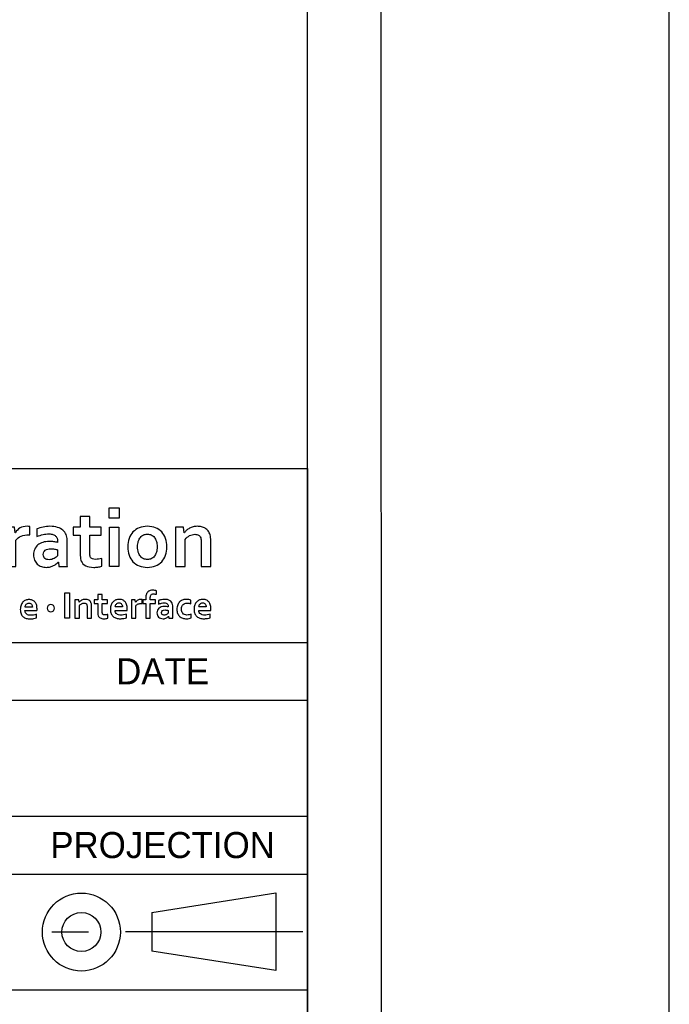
# Model space of a CAD drawing. Header units: inches. Extents: x 0 to 23.4, y 0 to 16.5.
# Tile 16 of 18: x 21.6 to 23.4, y 1.9 to 4.6. Entities that reach past the tile are written whole.
import ezdxf

# ---------------------------------------------------------------- set-up
doc = ezdxf.new("R2010")
doc.units = ezdxf.units.IN
doc.header["$LTSCALE"] = 1.28622
doc.header["$MEASUREMENT"] = 0
doc.linetypes.add('CENTER', pattern=[0.6, 0.375, -0.075, 0.075, -0.075])
doc.layers.add('MIO-CMT0A_-FORMAT', color=7, linetype='CONTINUOUS')
doc.styles.add('TEXTSTYLE_2', font='gothic.ttf')

# ---------------------------------------------------------------- blocks, each defined once
blk = doc.blocks.new('216_BL0', base_point=(22.0067, 2.1258))
at = {"layer": 'MIO-CMT0A_-FORMAT', "color": 1, "linetype": 'CONTINUOUS'}
for p, q in [((21.9782, 2.1787), (22.3157, 2.2321)), ((22.3157, 2.2321), (22.3157, 2.0214)), ((21.9782, 2.1787), (21.9782, 2.0733)), ((22.3157, 2.0214), (21.9782, 2.0733))]:
    blk.add_line(p, q, dxfattribs=at)
at = {"layer": 'MIO-CMT0A_-FORMAT', "color": 2, "linetype": 'CENTER'}
blk.add_line((22.3891, 2.1265), (21.6243, 2.1253), dxfattribs=at)
at = {"layer": 'MIO-CMT0A_-FORMAT', "color": 2, "linetype": 'CONTINUOUS'}
for radius in [0.106, 0.053]:
    blk.add_circle((21.7871, 2.1256), radius, dxfattribs=at)
blk = doc.blocks.new('M2I_CORP_CI_01_BL1', base_point=(21.2086, 3.1451))
at = {"layer": 'MIO-CMT0A_-FORMAT', "color": 7, "linetype": 'CONTINUOUS'}
for p, q in [((21.8627, 3.2788), (21.89, 3.2788)), ((21.8627, 3.2506), (21.8627, 3.2788)), ((21.89, 3.2788), (21.89, 3.2506)), ((21.89, 3.2506), (21.8627, 3.2506)), ((21.8634, 3.2264), (21.8893, 3.2264)), ((21.8634, 3.12), (21.8634, 3.2264)), ((21.8893, 3.2264), (21.8893, 3.12)), ((21.8893, 3.12), (21.8634, 3.12)), ((21.7418, 2.979), (21.7418, 3.0483)), ((21.7418, 3.0483), (21.7545, 3.0483)), ((21.7545, 3.0483), (21.7545, 2.979)), ((21.7545, 2.979), (21.7418, 2.979))]:
    blk.add_line(p, q, dxfattribs=at)
for points, knots in [([(21.8423, 3.1201), (21.8395, 3.1193), (21.836, 3.1186), (21.8319, 3.118), (21.8279, 3.1175), (21.8241, 3.1173), (21.8205, 3.1173), (21.8117, 3.1173), (21.8044, 3.1187), (21.7987, 3.1215), (21.793, 3.1244), (21.789, 3.1286), (21.7867, 3.1341), (21.785, 3.1379), (21.7841, 3.1432), (21.7841, 3.1498), (21.7841, 3.1498), (21.7841, 3.2049), (21.7841, 3.2049), (21.7841, 3.2049), (21.7643, 3.2049), (21.7643, 3.2049), (21.7643, 3.2049), (21.7643, 3.2264), (21.7643, 3.2264), (21.7643, 3.2264), (21.7841, 3.2264), (21.7841, 3.2264), (21.7841, 3.2264), (21.7841, 3.256), (21.7841, 3.256), (21.7841, 3.256), (21.8101, 3.256), (21.8101, 3.256), (21.8101, 3.256), (21.8101, 3.2264), (21.8101, 3.2264), (21.8101, 3.2264), (21.8408, 3.2264), (21.8408, 3.2264), (21.8408, 3.2264), (21.8408, 3.2049), (21.8408, 3.2049), (21.8408, 3.2049), (21.8101, 3.2049), (21.8101, 3.2049), (21.8101, 3.2049), (21.8101, 3.1532), (21.8101, 3.1532), (21.8101, 3.1491), (21.8108, 3.1461), (21.812, 3.1441), (21.8142, 3.1408), (21.8186, 3.1391), (21.825, 3.1391), (21.8281, 3.1391), (21.831, 3.1394), (21.834, 3.1399), (21.8369, 3.1403), (21.8397, 3.1408), (21.8423, 3.1415), (21.8423, 3.1415), (21.8423, 3.1201), (21.8423, 3.1201)], [0, 0, 0, 0, 1, 1, 1, 2, 2, 2, 3, 3, 3, 4, 4, 4, 5, 5, 5, 6, 6, 6, 7, 7, 7, 8, 8, 8, 9, 9, 9, 10, 10, 10, 11, 11, 11, 12, 12, 12, 13, 13, 13, 14, 14, 14, 15, 15, 15, 16, 16, 16, 17, 17, 17, 18, 18, 18, 19, 19, 19, 20, 20, 20, 21, 21, 21, 21]), ([(21.6465, 3.2057), (21.6465, 3.2057), (21.6443, 3.2057), (21.6443, 3.2057), (21.6363, 3.2057), (21.6293, 3.2045), (21.6232, 3.2022), (21.6172, 3.1998), (21.6126, 3.1961), (21.6092, 3.1913), (21.6092, 3.1913), (21.6092, 3.12), (21.6092, 3.12), (21.6092, 3.12), (21.5832, 3.12), (21.5832, 3.12), (21.5832, 3.12), (21.5832, 3.2264), (21.5832, 3.2264), (21.5832, 3.2264), (21.6048, 3.2264), (21.6048, 3.2264), (21.6048, 3.2264), (21.6072, 3.2116), (21.6072, 3.2116), (21.6072, 3.2116), (21.6076, 3.2116), (21.6076, 3.2116), (21.6107, 3.2169), (21.6149, 3.2211), (21.6202, 3.2244), (21.6256, 3.2273), (21.6322, 3.2289), (21.6397, 3.2289), (21.6423, 3.2289), (21.6446, 3.2287), (21.6465, 3.2284), (21.6465, 3.2284), (21.6465, 3.2057), (21.6465, 3.2057)], [0, 0, 0, 0, 1, 1, 1, 2, 2, 2, 3, 3, 3, 4, 4, 4, 5, 5, 5, 6, 6, 6, 7, 7, 7, 8, 8, 8, 9, 9, 9, 10, 10, 10, 11, 11, 11, 12, 12, 12, 13, 13, 13, 13]), ([(21.7244, 3.1313), (21.7244, 3.1313), (21.7239, 3.1313), (21.7239, 3.1313), (21.7224, 3.1297), (21.7207, 3.1281), (21.7187, 3.1265), (21.7166, 3.1249), (21.7143, 3.1235), (21.7116, 3.1221), (21.709, 3.1206), (21.706, 3.1194), (21.7029, 3.1186), (21.6996, 3.1177), (21.6962, 3.1173), (21.6924, 3.1173), (21.6874, 3.1173), (21.6827, 3.118), (21.6783, 3.1195), (21.6738, 3.1212), (21.6701, 3.1235), (21.6669, 3.1264), (21.6639, 3.1293), (21.6614, 3.1329), (21.6596, 3.1371), (21.6578, 3.1413), (21.6569, 3.1461), (21.6569, 3.1513), (21.6569, 3.157), (21.6579, 3.1622), (21.66, 3.1665), (21.6621, 3.1712), (21.6649, 3.175), (21.6687, 3.1781), (21.6724, 3.1813), (21.6769, 3.1837), (21.6821, 3.1853), (21.6873, 3.187), (21.6931, 3.1877), (21.6993, 3.1877), (21.7039, 3.1877), (21.7082, 3.1875), (21.712, 3.1869), (21.7159, 3.1864), (21.7193, 3.1857), (21.7222, 3.1849), (21.7222, 3.1849), (21.7222, 3.1891), (21.7222, 3.1891), (21.7222, 3.1916), (21.7218, 3.194), (21.721, 3.1963), (21.7202, 3.1986), (21.7188, 3.2006), (21.7169, 3.2025), (21.7151, 3.2042), (21.7127, 3.2057), (21.7097, 3.2068), (21.7066, 3.2077), (21.703, 3.2083), (21.6987, 3.2083), (21.6934, 3.2083), (21.6882, 3.2077), (21.6829, 3.2065), (21.6776, 3.2054), (21.6719, 3.2036), (21.6657, 3.2013), (21.6657, 3.2013), (21.6657, 3.2216), (21.6657, 3.2216), (21.6711, 3.2239), (21.6768, 3.2257), (21.6827, 3.227), (21.6887, 3.2282), (21.6951, 3.2289), (21.7016, 3.2289), (21.7094, 3.2289), (21.7162, 3.228), (21.722, 3.2261), (21.7278, 3.2243), (21.7327, 3.2216), (21.7366, 3.2182), (21.7405, 3.2149), (21.7434, 3.211), (21.7454, 3.2065), (21.7473, 3.2018), (21.7482, 3.197), (21.7482, 3.1916), (21.7482, 3.1916), (21.7482, 3.1516), (21.7482, 3.1516), (21.7482, 3.1445), (21.7483, 3.1386), (21.7485, 3.1335), (21.7486, 3.1285), (21.7488, 3.124), (21.7489, 3.12), (21.7489, 3.12), (21.7255, 3.12), (21.7255, 3.12), (21.7255, 3.12), (21.7244, 3.1313), (21.7244, 3.1313)], [0, 0, 0, 0, 1, 1, 1, 2, 2, 2, 3, 3, 3, 4, 4, 4, 5, 5, 5, 6, 6, 6, 7, 7, 7, 8, 8, 8, 9, 9, 9, 10, 10, 10, 11, 11, 11, 12, 12, 12, 13, 13, 13, 14, 14, 14, 15, 15, 15, 16, 16, 16, 17, 17, 17, 18, 18, 18, 19, 19, 19, 20, 20, 20, 21, 21, 21, 22, 22, 22, 23, 23, 23, 24, 24, 24, 25, 25, 25, 26, 26, 26, 27, 27, 27, 28, 28, 28, 29, 29, 29, 30, 30, 30, 31, 31, 31, 32, 32, 32, 33, 33, 33, 34, 34, 34, 34]), ([(22.0198, 3.1732), (22.0198, 3.1648), (22.0186, 3.1572), (22.0161, 3.1503), (22.0136, 3.1434), (22.0102, 3.1375), (22.0055, 3.1326), (22.0009, 3.1278), (21.9953, 3.124), (21.9886, 3.1213), (21.9821, 3.1186), (21.9747, 3.1173), (21.9666, 3.1173), (21.9582, 3.1173), (21.9508, 3.1186), (21.9441, 3.1213), (21.9375, 3.124), (21.932, 3.1278), (21.9273, 3.1326), (21.9227, 3.1375), (21.9191, 3.1434), (21.9168, 3.1503), (21.9143, 3.1572), (21.9131, 3.1648), (21.9131, 3.1732), (21.9131, 3.1815), (21.9143, 3.1891), (21.9168, 3.196), (21.9193, 3.2028), (21.9228, 3.2087), (21.9274, 3.2135), (21.9321, 3.2185), (21.9377, 3.2222), (21.9443, 3.225), (21.9509, 3.2276), (21.9582, 3.2289), (21.9664, 3.2289), (21.9747, 3.2289), (21.9822, 3.2276), (21.9888, 3.225), (21.9954, 3.2222), (22.001, 3.2185), (22.0057, 3.2135), (22.0102, 3.2087), (22.0137, 3.2028), (22.0162, 3.196), (22.0187, 3.1891), (22.0198, 3.1815), (22.0198, 3.1732)], [0, 0, 0, 0, 1, 1, 1, 2, 2, 2, 3, 3, 3, 4, 4, 4, 5, 5, 5, 6, 6, 6, 7, 7, 7, 8, 8, 8, 9, 9, 9, 10, 10, 10, 11, 11, 11, 12, 12, 12, 13, 13, 13, 14, 14, 14, 15, 15, 15, 16, 16, 16, 16]), ([(22.0668, 3.2116), (22.0668, 3.2116), (22.0673, 3.2116), (22.0673, 3.2116), (22.0688, 3.2136), (22.0707, 3.2159), (22.0731, 3.218), (22.0754, 3.2201), (22.0781, 3.2219), (22.0811, 3.2236), (22.0841, 3.2252), (22.0874, 3.2265), (22.0911, 3.2275), (22.0947, 3.2284), (22.0986, 3.2289), (22.1026, 3.2289), (22.1066, 3.2289), (22.1102, 3.2284), (22.1139, 3.2276), (22.1175, 3.2268), (22.1208, 3.2253), (22.1237, 3.2235), (22.1267, 3.2216), (22.1294, 3.2192), (22.1317, 3.2163), (22.1341, 3.2133), (22.1359, 3.2098), (22.1371, 3.2057), (22.1379, 3.2035), (22.1384, 3.2009), (22.1386, 3.1983), (22.1389, 3.1956), (22.1391, 3.1925), (22.1391, 3.189), (22.1391, 3.189), (22.1391, 3.12), (22.1391, 3.12), (22.1391, 3.12), (22.113, 3.12), (22.113, 3.12), (22.113, 3.12), (22.113, 3.185), (22.113, 3.185), (22.113, 3.1877), (22.1129, 3.1902), (22.1127, 3.1924), (22.1125, 3.1943), (22.112, 3.1961), (22.1115, 3.1976), (22.1101, 3.201), (22.1082, 3.2035), (22.1055, 3.2049), (22.1029, 3.2064), (22.0996, 3.2071), (22.0958, 3.2071), (22.0907, 3.2071), (22.0859, 3.2058), (22.0813, 3.2036), (22.0766, 3.2012), (22.0725, 3.1977), (22.0689, 3.1932), (22.0689, 3.1932), (22.0689, 3.12), (22.0689, 3.12), (22.0689, 3.12), (22.043, 3.12), (22.043, 3.12), (22.043, 3.12), (22.043, 3.2264), (22.043, 3.2264), (22.043, 3.2264), (22.0644, 3.2264), (22.0644, 3.2264), (22.0644, 3.2264), (22.0668, 3.2116), (22.0668, 3.2116)], [0, 0, 0, 0, 1, 1, 1, 2, 2, 2, 3, 3, 3, 4, 4, 4, 5, 5, 5, 6, 6, 6, 7, 7, 7, 8, 8, 8, 9, 9, 9, 10, 10, 10, 11, 11, 11, 12, 12, 12, 13, 13, 13, 14, 14, 14, 15, 15, 15, 16, 16, 16, 17, 17, 17, 18, 18, 18, 19, 19, 19, 20, 20, 20, 21, 21, 21, 22, 22, 22, 23, 23, 23, 24, 24, 24, 25, 25, 25, 25]), ([(21.993, 3.1732), (21.993, 3.1787), (21.9924, 3.1837), (21.991, 3.188), (21.9897, 3.1924), (21.9879, 3.196), (21.9856, 3.1989), (21.9832, 3.2018), (21.9804, 3.204), (21.9771, 3.2055), (21.9738, 3.2069), (21.9702, 3.2076), (21.9664, 3.2076), (21.9625, 3.2076), (21.9591, 3.2069), (21.9558, 3.2055), (21.9525, 3.204), (21.9497, 3.2018), (21.9474, 3.1989), (21.9451, 3.196), (21.9432, 3.1924), (21.9419, 3.188), (21.9406, 3.1837), (21.9399, 3.1787), (21.9399, 3.1732), (21.9399, 3.1675), (21.9406, 3.1625), (21.9419, 3.1582), (21.9432, 3.1539), (21.9451, 3.1503), (21.9474, 3.1474), (21.9498, 3.1445), (21.9526, 3.1422), (21.9559, 3.1408), (21.9591, 3.1393), (21.9627, 3.1386), (21.9666, 3.1386), (21.9705, 3.1386), (21.974, 3.1393), (21.9772, 3.1408), (21.9805, 3.1422), (21.9832, 3.1445), (21.9856, 3.1474), (21.9879, 3.1503), (21.9897, 3.1539), (21.991, 3.1582), (21.9924, 3.1625), (21.993, 3.1675), (21.993, 3.1732)], [0, 0, 0, 0, 1, 1, 1, 2, 2, 2, 3, 3, 3, 4, 4, 4, 5, 5, 5, 6, 6, 6, 7, 7, 7, 8, 8, 8, 9, 9, 9, 10, 10, 10, 11, 11, 11, 12, 12, 12, 13, 13, 13, 14, 14, 14, 15, 15, 15, 16, 16, 16, 16]), ([(21.7222, 3.1653), (21.7197, 3.1658), (21.7169, 3.1664), (21.7137, 3.1669), (21.7105, 3.1674), (21.7073, 3.1677), (21.7039, 3.1677), (21.6976, 3.1677), (21.6926, 3.1663), (21.6889, 3.1638), (21.6851, 3.1613), (21.6833, 3.1575), (21.6833, 3.1522), (21.6833, 3.1498), (21.6837, 3.1477), (21.6846, 3.146), (21.6854, 3.1441), (21.6866, 3.1427), (21.688, 3.1415), (21.6895, 3.1403), (21.6911, 3.1395), (21.693, 3.1388), (21.6949, 3.1382), (21.6969, 3.1381), (21.6991, 3.1381), (21.7016, 3.1381), (21.7041, 3.1383), (21.7064, 3.139), (21.7088, 3.1397), (21.7109, 3.1407), (21.7129, 3.1416), (21.715, 3.1427), (21.7167, 3.1438), (21.7183, 3.1452), (21.7199, 3.1466), (21.7211, 3.1479), (21.7222, 3.149), (21.7222, 3.149), (21.7222, 3.1653), (21.7222, 3.1653)], [0, 0, 0, 0, 1, 1, 1, 2, 2, 2, 3, 3, 3, 4, 4, 4, 5, 5, 5, 6, 6, 6, 7, 7, 7, 8, 8, 8, 9, 9, 9, 10, 10, 10, 11, 11, 11, 12, 12, 12, 13, 13, 13, 13]), ([(21.9914, 3.044), (21.9901, 3.0443), (21.9887, 3.0446), (21.9872, 3.0448), (21.9858, 3.045), (21.9844, 3.0451), (21.9832, 3.0451), (21.9818, 3.0451), (21.9806, 3.045), (21.9795, 3.0447), (21.9784, 3.0443), (21.9775, 3.0438), (21.9767, 3.043), (21.9761, 3.0423), (21.9754, 3.0412), (21.9751, 3.04), (21.9747, 3.0389), (21.9745, 3.0374), (21.9745, 3.0357), (21.9745, 3.0357), (21.9745, 3.0291), (21.9745, 3.0291), (21.9745, 3.0291), (21.9885, 3.0291), (21.9885, 3.0291), (21.9885, 3.0291), (21.9885, 3.019), (21.9885, 3.019), (21.9885, 3.019), (21.9745, 3.019), (21.9745, 3.019), (21.9745, 3.019), (21.9745, 2.979), (21.9745, 2.979), (21.9745, 2.979), (21.9623, 2.979), (21.9623, 2.979), (21.9623, 2.979), (21.9623, 3.019), (21.9623, 3.019), (21.9623, 3.019), (21.9538, 3.019), (21.9538, 3.019), (21.9538, 3.019), (21.9538, 3.0291), (21.9538, 3.0291), (21.9538, 3.0291), (21.9623, 3.0291), (21.9623, 3.0291), (21.9623, 3.0291), (21.9623, 3.035), (21.9623, 3.035), (21.9623, 3.0385), (21.9628, 3.0416), (21.9637, 3.0442), (21.9647, 3.0466), (21.9661, 3.0489), (21.9678, 3.0504), (21.9696, 3.0521), (21.9717, 3.0532), (21.974, 3.054), (21.9765, 3.0548), (21.979, 3.0552), (21.9819, 3.0552), (21.9836, 3.0552), (21.9852, 3.055), (21.987, 3.0547), (21.9887, 3.0545), (21.9902, 3.0542), (21.9914, 3.0537), (21.9914, 3.0537), (21.9914, 3.044), (21.9914, 3.044)], [0, 0, 0, 0, 1, 1, 1, 2, 2, 2, 3, 3, 3, 4, 4, 4, 5, 5, 5, 6, 6, 6, 7, 7, 7, 8, 8, 8, 9, 9, 9, 10, 10, 10, 11, 11, 11, 12, 12, 12, 13, 13, 13, 14, 14, 14, 15, 15, 15, 16, 16, 16, 17, 17, 17, 18, 18, 18, 19, 19, 19, 20, 20, 20, 21, 21, 21, 22, 22, 22, 23, 23, 23, 24, 24, 24, 24]), ([(21.6493, 2.987), (21.6518, 2.987), (21.6542, 2.9873), (21.6568, 2.9877), (21.6594, 2.9882), (21.6621, 2.9889), (21.6647, 2.9898), (21.6647, 2.9898), (21.6647, 2.9799), (21.6647, 2.9799), (21.6631, 2.9793), (21.6607, 2.9787), (21.6574, 2.978), (21.6541, 2.9774), (21.6507, 2.9771), (21.6472, 2.9771), (21.6436, 2.9771), (21.6402, 2.9775), (21.6371, 2.9785), (21.6338, 2.9794), (21.631, 2.9809), (21.6287, 2.9829), (21.6263, 2.9849), (21.6244, 2.9875), (21.623, 2.9909), (21.6216, 2.9941), (21.6209, 2.9981), (21.6209, 3.0027), (21.6209, 3.0071), (21.6216, 3.0112), (21.6229, 3.0146), (21.6242, 3.018), (21.626, 3.0209), (21.6282, 3.0231), (21.6304, 3.0253), (21.633, 3.027), (21.6357, 3.0281), (21.6386, 3.0293), (21.6415, 3.0298), (21.6446, 3.0298), (21.6478, 3.0298), (21.6507, 3.0293), (21.6535, 3.0283), (21.656, 3.0274), (21.6583, 3.0259), (21.6603, 3.0238), (21.6623, 3.0218), (21.6637, 3.0191), (21.6648, 3.0159), (21.666, 3.0125), (21.6664, 3.0087), (21.6664, 3.0042), (21.6664, 3.0025), (21.6664, 3.001), (21.6663, 2.9997), (21.6663, 2.9997), (21.6334, 2.9997), (21.6334, 2.9997), (21.6336, 2.9975), (21.6341, 2.9956), (21.635, 2.9939), (21.6358, 2.9922), (21.637, 2.991), (21.6384, 2.9899), (21.6398, 2.9889), (21.6414, 2.9881), (21.6434, 2.9876), (21.6452, 2.9873), (21.6472, 2.987), (21.6493, 2.987)], [0, 0, 0, 0, 1, 1, 1, 2, 2, 2, 3, 3, 3, 4, 4, 4, 5, 5, 5, 6, 6, 6, 7, 7, 7, 8, 8, 8, 9, 9, 9, 10, 10, 10, 11, 11, 11, 12, 12, 12, 13, 13, 13, 14, 14, 14, 15, 15, 15, 16, 16, 16, 17, 17, 17, 18, 18, 18, 19, 19, 19, 20, 20, 20, 21, 21, 21, 22, 22, 22, 23, 23, 23, 23]), ([(21.7808, 3.0222), (21.7808, 3.0222), (21.781, 3.0222), (21.781, 3.0222), (21.7817, 3.0232), (21.7827, 3.0241), (21.7838, 3.0252), (21.7849, 3.0262), (21.7862, 3.0271), (21.7875, 3.0278), (21.7889, 3.0285), (21.7905, 3.0291), (21.7922, 3.0296), (21.7938, 3.0301), (21.7957, 3.0303), (21.7977, 3.0303), (21.7996, 3.0303), (21.8013, 3.0301), (21.803, 3.0297), (21.8047, 3.0293), (21.8063, 3.0286), (21.8077, 3.0278), (21.8091, 3.027), (21.8103, 3.0257), (21.8114, 3.0243), (21.8125, 3.023), (21.8134, 3.0212), (21.814, 3.0194), (21.8143, 3.0183), (21.8146, 3.0171), (21.8146, 3.0159), (21.8148, 3.0146), (21.8149, 3.0131), (21.8149, 3.0115), (21.8149, 3.0115), (21.8149, 2.979), (21.8149, 2.979), (21.8149, 2.979), (21.8026, 2.979), (21.8026, 2.979), (21.8026, 2.979), (21.8026, 3.0096), (21.8026, 3.0096), (21.8026, 3.0109), (21.8025, 3.0122), (21.8024, 3.013), (21.8023, 3.014), (21.8022, 3.0149), (21.8018, 3.0157), (21.8013, 3.0172), (21.8003, 3.0183), (21.7991, 3.019), (21.7978, 3.0197), (21.7963, 3.02), (21.7945, 3.02), (21.7921, 3.02), (21.7897, 3.0194), (21.7877, 3.0183), (21.7854, 3.0172), (21.7835, 3.0157), (21.7818, 3.0135), (21.7818, 3.0135), (21.7818, 2.979), (21.7818, 2.979), (21.7818, 2.979), (21.7695, 2.979), (21.7695, 2.979), (21.7695, 2.979), (21.7695, 3.0291), (21.7695, 3.0291), (21.7695, 3.0291), (21.7797, 3.0291), (21.7797, 3.0291), (21.7797, 3.0291), (21.7808, 3.0222), (21.7808, 3.0222)], [0, 0, 0, 0, 1, 1, 1, 2, 2, 2, 3, 3, 3, 4, 4, 4, 5, 5, 5, 6, 6, 6, 7, 7, 7, 8, 8, 8, 9, 9, 9, 10, 10, 10, 11, 11, 11, 12, 12, 12, 13, 13, 13, 14, 14, 14, 15, 15, 15, 16, 16, 16, 17, 17, 17, 18, 18, 18, 19, 19, 19, 20, 20, 20, 21, 21, 21, 22, 22, 22, 23, 23, 23, 24, 24, 24, 25, 25, 25, 25]), ([(21.8589, 2.979), (21.8576, 2.9786), (21.8559, 2.9782), (21.8541, 2.978), (21.8522, 2.9778), (21.8503, 2.9776), (21.8487, 2.9776), (21.8445, 2.9776), (21.841, 2.9782), (21.8383, 2.9796), (21.8357, 2.9811), (21.8339, 2.983), (21.8327, 2.9856), (21.8319, 2.9873), (21.8315, 2.9899), (21.8315, 2.993), (21.8315, 2.993), (21.8315, 3.019), (21.8315, 3.019), (21.8315, 3.019), (21.8222, 3.019), (21.8222, 3.019), (21.8222, 3.019), (21.8222, 3.0291), (21.8222, 3.0291), (21.8222, 3.0291), (21.8315, 3.0291), (21.8315, 3.0291), (21.8315, 3.0291), (21.8315, 3.0432), (21.8315, 3.0432), (21.8315, 3.0432), (21.8438, 3.0432), (21.8438, 3.0432), (21.8438, 3.0432), (21.8438, 3.0291), (21.8438, 3.0291), (21.8438, 3.0291), (21.8583, 3.0291), (21.8583, 3.0291), (21.8583, 3.0291), (21.8583, 3.019), (21.8583, 3.019), (21.8583, 3.019), (21.8438, 3.019), (21.8438, 3.019), (21.8438, 3.019), (21.8438, 2.9946), (21.8438, 2.9946), (21.8438, 2.9927), (21.8441, 2.9913), (21.8447, 2.9904), (21.8457, 2.9887), (21.8477, 2.988), (21.8508, 2.988), (21.8522, 2.988), (21.8537, 2.9881), (21.8551, 2.9884), (21.8564, 2.9885), (21.8577, 2.9888), (21.8589, 2.9891), (21.8589, 2.9891), (21.8589, 2.979), (21.8589, 2.979)], [0, 0, 0, 0, 1, 1, 1, 2, 2, 2, 3, 3, 3, 4, 4, 4, 5, 5, 5, 6, 6, 6, 7, 7, 7, 8, 8, 8, 9, 9, 9, 10, 10, 10, 11, 11, 11, 12, 12, 12, 13, 13, 13, 14, 14, 14, 15, 15, 15, 16, 16, 16, 17, 17, 17, 18, 18, 18, 19, 19, 19, 20, 20, 20, 21, 21, 21, 21]), ([(21.8944, 2.9874), (21.8968, 2.9874), (21.8993, 2.9878), (21.9018, 2.9884), (21.9044, 2.9887), (21.907, 2.9895), (21.9097, 2.9904), (21.9097, 2.9904), (21.9097, 2.9804), (21.9097, 2.9804), (21.9081, 2.9799), (21.9057, 2.9793), (21.9025, 2.9786), (21.8991, 2.978), (21.8957, 2.9776), (21.8922, 2.9776), (21.8887, 2.9776), (21.8853, 2.978), (21.8821, 2.9791), (21.8789, 2.9799), (21.8761, 2.9814), (21.8737, 2.9834), (21.8714, 2.9854), (21.8695, 2.9881), (21.868, 2.9914), (21.8666, 2.9946), (21.866, 2.9985), (21.866, 3.0032), (21.866, 3.0077), (21.8666, 3.0117), (21.8679, 3.0152), (21.8692, 3.0185), (21.871, 3.0214), (21.8732, 3.0236), (21.8754, 3.0259), (21.878, 3.0276), (21.8808, 3.0286), (21.8837, 3.0298), (21.8865, 3.0303), (21.8896, 3.0303), (21.8928, 3.0303), (21.8957, 3.0298), (21.8984, 3.0289), (21.9011, 3.028), (21.9034, 3.0264), (21.9053, 3.0243), (21.9072, 3.0223), (21.9088, 3.0196), (21.9099, 3.0164), (21.911, 3.013), (21.9115, 3.0092), (21.9115, 3.0048), (21.9115, 3.0031), (21.9114, 3.0016), (21.9114, 3.0004), (21.9114, 3.0004), (21.8785, 3.0004), (21.8785, 3.0004), (21.8787, 2.9981), (21.8792, 2.9961), (21.88, 2.9944), (21.8809, 2.9929), (21.8821, 2.9915), (21.8834, 2.9905), (21.8848, 2.9895), (21.8864, 2.9887), (21.8883, 2.9882), (21.8902, 2.9878), (21.8922, 2.9874), (21.8944, 2.9874)], [0, 0, 0, 0, 1, 1, 1, 2, 2, 2, 3, 3, 3, 4, 4, 4, 5, 5, 5, 6, 6, 6, 7, 7, 7, 8, 8, 8, 9, 9, 9, 10, 10, 10, 11, 11, 11, 12, 12, 12, 13, 13, 13, 14, 14, 14, 15, 15, 15, 16, 16, 16, 17, 17, 17, 18, 18, 18, 19, 19, 19, 20, 20, 20, 21, 21, 21, 22, 22, 22, 23, 23, 23, 23]), ([(21.9527, 3.0194), (21.9527, 3.0194), (21.9517, 3.0194), (21.9517, 3.0194), (21.9479, 3.0194), (21.9446, 3.0188), (21.9417, 3.0177), (21.939, 3.0166), (21.9367, 3.0149), (21.9351, 3.0125), (21.9351, 3.0125), (21.9351, 2.979), (21.9351, 2.979), (21.9351, 2.979), (21.9229, 2.979), (21.9229, 2.979), (21.9229, 2.979), (21.9229, 3.0291), (21.9229, 3.0291), (21.9229, 3.0291), (21.933, 3.0291), (21.933, 3.0291), (21.933, 3.0291), (21.9342, 3.0222), (21.9342, 3.0222), (21.9342, 3.0222), (21.9344, 3.0222), (21.9344, 3.0222), (21.9359, 3.0247), (21.9378, 3.0267), (21.9404, 3.0281), (21.943, 3.0296), (21.946, 3.0303), (21.9496, 3.0303), (21.9508, 3.0303), (21.9518, 3.0302), (21.9527, 3.0301), (21.9527, 3.0301), (21.9527, 3.0194), (21.9527, 3.0194)], [0, 0, 0, 0, 1, 1, 1, 2, 2, 2, 3, 3, 3, 4, 4, 4, 5, 5, 5, 6, 6, 6, 7, 7, 7, 8, 8, 8, 9, 9, 9, 10, 10, 10, 11, 11, 11, 12, 12, 12, 13, 13, 13, 13]), ([(22.0243, 2.9842), (22.0243, 2.9842), (22.024, 2.9842), (22.024, 2.9842), (22.0233, 2.9836), (22.0225, 2.9829), (22.0216, 2.9819), (22.0207, 2.9812), (22.0196, 2.9806), (22.0182, 2.9799), (22.017, 2.9793), (22.0156, 2.9787), (22.0141, 2.9782), (22.0126, 2.9778), (22.011, 2.9776), (22.0092, 2.9776), (22.0068, 2.9776), (22.0046, 2.978), (22.0025, 2.9787), (22.0005, 2.9795), (21.9987, 2.9806), (21.9972, 2.9819), (21.9957, 2.9833), (21.9945, 2.9851), (21.9937, 2.9871), (21.9928, 2.989), (21.9924, 2.9913), (21.9924, 2.9937), (21.9924, 2.9964), (21.9929, 2.9989), (21.9939, 3.0009), (21.9949, 3.0031), (21.9962, 3.0049), (21.9981, 3.0063), (21.9997, 3.0079), (22.0019, 3.009), (22.0043, 3.0098), (22.0067, 3.0106), (22.0095, 3.0109), (22.0125, 3.0109), (22.0147, 3.0109), (22.0166, 3.0107), (22.0184, 3.0105), (22.0203, 3.0102), (22.0218, 3.01), (22.0232, 3.0096), (22.0232, 3.0096), (22.0232, 3.0115), (22.0232, 3.0115), (22.0232, 3.0127), (22.0231, 3.0139), (22.0227, 3.0149), (22.0223, 3.016), (22.0216, 3.0169), (22.0207, 3.0179), (22.0198, 3.0187), (22.0188, 3.0194), (22.0173, 3.0198), (22.0159, 3.0205), (22.0142, 3.0206), (22.0121, 3.0206), (22.0097, 3.0206), (22.0072, 3.0204), (22.0047, 3.0198), (22.0022, 3.0192), (21.9995, 3.0183), (21.9966, 3.0173), (21.9966, 3.0173), (21.9966, 3.0269), (21.9966, 3.0269), (21.9992, 3.028), (22.0019, 3.0288), (22.0047, 3.0294), (22.0075, 3.03), (22.0104, 3.0303), (22.0135, 3.0303), (22.0172, 3.0303), (22.0204, 3.0299), (22.0232, 3.029), (22.0259, 3.0281), (22.0282, 3.0269), (22.03, 3.0253), (22.0318, 3.0238), (22.0333, 3.0218), (22.0342, 3.0198), (22.0351, 3.0176), (22.0355, 3.0152), (22.0355, 3.0127), (22.0355, 3.0127), (22.0355, 2.9939), (22.0355, 2.9939), (22.0355, 2.9906), (22.0356, 2.9876), (22.0357, 2.9854), (22.0357, 2.9829), (22.0358, 2.9808), (22.0359, 2.979), (22.0359, 2.979), (22.0248, 2.979), (22.0248, 2.979), (22.0248, 2.979), (22.0243, 2.9842), (22.0243, 2.9842)], [0, 0, 0, 0, 1, 1, 1, 2, 2, 2, 3, 3, 3, 4, 4, 4, 5, 5, 5, 6, 6, 6, 7, 7, 7, 8, 8, 8, 9, 9, 9, 10, 10, 10, 11, 11, 11, 12, 12, 12, 13, 13, 13, 14, 14, 14, 15, 15, 15, 16, 16, 16, 17, 17, 17, 18, 18, 18, 19, 19, 19, 20, 20, 20, 21, 21, 21, 22, 22, 22, 23, 23, 23, 24, 24, 24, 25, 25, 25, 26, 26, 26, 27, 27, 27, 28, 28, 28, 29, 29, 29, 30, 30, 30, 31, 31, 31, 32, 32, 32, 33, 33, 33, 34, 34, 34, 34]), ([(22.0855, 2.98), (22.0839, 2.9794), (22.082, 2.9788), (22.0797, 2.9783), (22.0775, 2.9778), (22.0751, 2.9776), (22.0726, 2.9776), (22.069, 2.9776), (22.0656, 2.9782), (22.0625, 2.9793), (22.0593, 2.9802), (22.0566, 2.9818), (22.0543, 2.9839), (22.052, 2.986), (22.05, 2.9887), (22.0487, 2.992), (22.0474, 2.9951), (22.0467, 2.999), (22.0467, 3.0033), (22.0467, 3.0081), (22.0475, 3.0122), (22.0491, 3.0157), (22.0506, 3.0191), (22.0526, 3.0219), (22.0551, 3.024), (22.0576, 3.0262), (22.0603, 3.0278), (22.0635, 3.0288), (22.0665, 3.0298), (22.0696, 3.0303), (22.0726, 3.0303), (22.0748, 3.0303), (22.077, 3.0301), (22.079, 3.0297), (22.0811, 3.0293), (22.083, 3.0288), (22.0847, 3.0281), (22.0847, 3.0281), (22.0847, 3.0181), (22.0847, 3.0181), (22.0832, 3.0188), (22.0816, 3.0193), (22.0798, 3.0197), (22.0781, 3.0202), (22.0763, 3.0203), (22.0743, 3.0203), (22.0724, 3.0203), (22.0705, 3.02), (22.0686, 3.0194), (22.0669, 3.0188), (22.0653, 3.0179), (22.0639, 3.0165), (22.0625, 3.0152), (22.0614, 3.0135), (22.0606, 3.0113), (22.0598, 3.0092), (22.0594, 3.0065), (22.0594, 3.0035), (22.0594, 3.0013), (22.0597, 2.9992), (22.0603, 2.9973), (22.061, 2.9953), (22.0619, 2.9937), (22.063, 2.9923), (22.0643, 2.991), (22.0658, 2.9898), (22.0677, 2.9889), (22.0695, 2.9881), (22.0716, 2.9876), (22.0742, 2.9876), (22.0764, 2.9876), (22.0785, 2.9879), (22.0803, 2.9884), (22.0821, 2.9888), (22.0838, 2.9893), (22.0855, 2.99), (22.0855, 2.99), (22.0855, 2.98), (22.0855, 2.98)], [0, 0, 0, 0, 1, 1, 1, 2, 2, 2, 3, 3, 3, 4, 4, 4, 5, 5, 5, 6, 6, 6, 7, 7, 7, 8, 8, 8, 9, 9, 9, 10, 10, 10, 11, 11, 11, 12, 12, 12, 13, 13, 13, 14, 14, 14, 15, 15, 15, 16, 16, 16, 17, 17, 17, 18, 18, 18, 19, 19, 19, 20, 20, 20, 21, 21, 21, 22, 22, 22, 23, 23, 23, 24, 24, 24, 25, 25, 25, 26, 26, 26, 26]), ([(22.1219, 2.9874), (22.1242, 2.9874), (22.1267, 2.9878), (22.1293, 2.9884), (22.1319, 2.9887), (22.1345, 2.9895), (22.1372, 2.9904), (22.1372, 2.9904), (22.1372, 2.9804), (22.1372, 2.9804), (22.1356, 2.9799), (22.1331, 2.9793), (22.1299, 2.9786), (22.1267, 2.978), (22.1233, 2.9776), (22.1197, 2.9776), (22.1162, 2.9776), (22.1128, 2.978), (22.1096, 2.9791), (22.1064, 2.9799), (22.1036, 2.9814), (22.1013, 2.9834), (22.0989, 2.9854), (22.097, 2.9881), (22.0956, 2.9914), (22.0942, 2.9946), (22.0935, 2.9985), (22.0935, 3.0032), (22.0935, 3.0077), (22.0941, 3.0117), (22.0954, 3.0152), (22.0968, 3.0185), (22.0986, 3.0214), (22.1007, 3.0236), (22.1029, 3.0259), (22.1054, 3.0276), (22.1083, 3.0286), (22.1112, 3.0298), (22.1141, 3.0303), (22.1171, 3.0303), (22.1203, 3.0303), (22.1233, 3.0298), (22.1259, 3.0289), (22.1286, 3.028), (22.1309, 3.0264), (22.1329, 3.0243), (22.1348, 3.0223), (22.1363, 3.0196), (22.1374, 3.0164), (22.1385, 3.013), (22.1391, 3.0092), (22.1391, 3.0048), (22.1389, 3.0031), (22.1389, 3.0016), (22.1389, 3.0004), (22.1389, 3.0004), (22.106, 3.0004), (22.106, 3.0004), (22.1061, 2.9981), (22.1067, 2.9961), (22.1076, 2.9944), (22.1084, 2.9929), (22.1096, 2.9915), (22.1109, 2.9905), (22.1124, 2.9895), (22.114, 2.9887), (22.1158, 2.9882), (22.1177, 2.9878), (22.1197, 2.9874), (22.1219, 2.9874)], [0, 0, 0, 0, 1, 1, 1, 2, 2, 2, 3, 3, 3, 4, 4, 4, 5, 5, 5, 6, 6, 6, 7, 7, 7, 8, 8, 8, 9, 9, 9, 10, 10, 10, 11, 11, 11, 12, 12, 12, 13, 13, 13, 14, 14, 14, 15, 15, 15, 16, 16, 16, 17, 17, 17, 18, 18, 18, 19, 19, 19, 20, 20, 20, 21, 21, 21, 22, 22, 22, 23, 23, 23, 23]), ([(21.6444, 3.0203), (21.6429, 3.0203), (21.6415, 3.02), (21.6403, 3.0194), (21.639, 3.0188), (21.638, 3.0181), (21.6372, 3.0171), (21.6363, 3.016), (21.6355, 3.0149), (21.6351, 3.0136), (21.6346, 3.0122), (21.6342, 3.0109), (21.634, 3.0094), (21.634, 3.0094), (21.6537, 3.0094), (21.6537, 3.0094), (21.6537, 3.0109), (21.6536, 3.0122), (21.6532, 3.0136), (21.6528, 3.0149), (21.6521, 3.016), (21.6514, 3.0171), (21.6506, 3.0181), (21.6496, 3.0188), (21.6485, 3.0194), (21.6474, 3.02), (21.6459, 3.0203), (21.6444, 3.0203)], [0, 0, 0, 0, 1, 1, 1, 2, 2, 2, 3, 3, 3, 4, 4, 4, 5, 5, 5, 6, 6, 6, 7, 7, 7, 8, 8, 8, 9, 9, 9, 9]), ([(21.7141, 3.0063), (21.7141, 3.0008), (21.7095, 2.9964), (21.7041, 2.9964), (21.6986, 2.9964), (21.6941, 3.0008), (21.6941, 3.0063), (21.6941, 3.0119), (21.6986, 3.0164), (21.7041, 3.0164), (21.7095, 3.0164), (21.7141, 3.0119), (21.7141, 3.0063)], [0, 0, 0, 0, 1, 1, 1, 2, 2, 2, 3, 3, 3, 4, 4, 4, 4]), ([(21.8895, 3.0208), (21.8879, 3.0208), (21.8865, 3.0206), (21.8853, 3.02), (21.8841, 3.0193), (21.8831, 3.0185), (21.8822, 3.0176), (21.8813, 3.0166), (21.8806, 3.0154), (21.8801, 3.0142), (21.8796, 3.0129), (21.8793, 3.0115), (21.8791, 3.01), (21.8791, 3.01), (21.8988, 3.01), (21.8988, 3.01), (21.8988, 3.0115), (21.8986, 3.0129), (21.8982, 3.0142), (21.8978, 3.0154), (21.8972, 3.0166), (21.8964, 3.0176), (21.8956, 3.0185), (21.8947, 3.0193), (21.8935, 3.02), (21.8924, 3.0206), (21.891, 3.0208), (21.8895, 3.0208)], [0, 0, 0, 0, 1, 1, 1, 2, 2, 2, 3, 3, 3, 4, 4, 4, 5, 5, 5, 6, 6, 6, 7, 7, 7, 8, 8, 8, 9, 9, 9, 9]), ([(22.0232, 3.0003), (22.0221, 3.0006), (22.0207, 3.0008), (22.0192, 3.001), (22.0177, 3.0013), (22.0162, 3.0014), (22.0147, 3.0014), (22.0116, 3.0014), (22.0093, 3.0008), (22.0075, 2.9997), (22.0058, 2.9984), (22.0049, 2.9966), (22.0049, 2.9941), (22.0049, 2.993), (22.0051, 2.9921), (22.0055, 2.9912), (22.0059, 2.9904), (22.0064, 2.9896), (22.0071, 2.9891), (22.0077, 2.9885), (22.0086, 2.9881), (22.0095, 2.9878), (22.0104, 2.9875), (22.0113, 2.9874), (22.0123, 2.9874), (22.0135, 2.9874), (22.0147, 2.9876), (22.0158, 2.988), (22.0169, 2.9884), (22.018, 2.9887), (22.0189, 2.9892), (22.0198, 2.9896), (22.0207, 2.9902), (22.0214, 2.9909), (22.0221, 2.9915), (22.0227, 2.9921), (22.0232, 2.9926), (22.0232, 2.9926), (22.0232, 3.0003), (22.0232, 3.0003)], [0, 0, 0, 0, 1, 1, 1, 2, 2, 2, 3, 3, 3, 4, 4, 4, 5, 5, 5, 6, 6, 6, 7, 7, 7, 8, 8, 8, 9, 9, 9, 10, 10, 10, 11, 11, 11, 12, 12, 12, 13, 13, 13, 13]), ([(22.1169, 3.0208), (22.1154, 3.0208), (22.1141, 3.0206), (22.1128, 3.02), (22.1117, 3.0193), (22.1106, 3.0185), (22.1097, 3.0176), (22.1088, 3.0166), (22.1081, 3.0154), (22.1076, 3.0142), (22.1071, 3.0129), (22.1067, 3.0115), (22.1066, 3.01), (22.1066, 3.01), (22.1263, 3.01), (22.1263, 3.01), (22.1263, 3.0115), (22.1261, 3.0129), (22.1257, 3.0142), (22.1252, 3.0154), (22.1246, 3.0166), (22.124, 3.0176), (22.1231, 3.0185), (22.1222, 3.0193), (22.121, 3.02), (22.1198, 3.0206), (22.1185, 3.0208), (22.1169, 3.0208)], [0, 0, 0, 0, 1, 1, 1, 2, 2, 2, 3, 3, 3, 4, 4, 4, 5, 5, 5, 6, 6, 6, 7, 7, 7, 8, 8, 8, 9, 9, 9, 9])]:
    blk.add_open_spline(points, degree=3, knots=knots, dxfattribs=at)

msp = doc.modelspace()

# ---------------------------------------------------------------- linework, layer by layer
at = {"layer": 'MIO-CMT0A_-FORMAT', "color": 7, "linetype": 'CONTINUOUS'}
for p, q in [((23.385827, 0), (23.385827, 16.535433)), ((22.603989, 0.787402), (22.598425, 15.748031)), ((22.401575, 0.787402), (22.401575, 15.551181))]:
    msp.add_line(p, q, dxfattribs=at)
at = {"layer": 'MIO-CMT0A_-FORMAT', "color": 2, "linetype": 'CONTINUOUS'}
for p, q in [((17.677165, 3.385826), (22.401574, 3.385826)), ((22.401574, 3.385826), (22.401574, 0.787401)), ((17.677165, 2.913385), (22.401574, 2.913385)), ((17.677165, 2.755905), (22.401574, 2.755905)), ((20.03937, 2.440944), (22.401574, 2.440944)), ((17.677165, 2.283464), (22.401574, 2.283464)), ((20.03937, 1.968503), (22.401574, 1.968503))]:
    msp.add_line(p, q, dxfattribs=at)

# ---------------------------------------------------------------- block references
for name, p in [('M2I_CORP_CI_01_BL1', (21.208572, 3.145128)), ('216_BL0', (22.0067, 2.125849))]:
    msp.add_blockref(name, p, dxfattribs=at)

# ---------------------------------------------------------------- texts
at = {"layer": 'MIO-CMT0A_-FORMAT', "color": 2, "linetype": 'CONTINUOUS', "char_height": 0.0708661, "attachment_point": 2, "line_spacing_factor": 0.9, "style": 'TEXTSTYLE_2'}
for s, insert, width in [('DATE', (22.007874, 2.870078), 0.2294736), ('PROJECTION', (22.007874, 2.397637), 0.57006759)]:
    msp.add_mtext(s, dxfattribs=dict(at, insert=insert, width=width))

doc.saveas('drawing.dxf')
